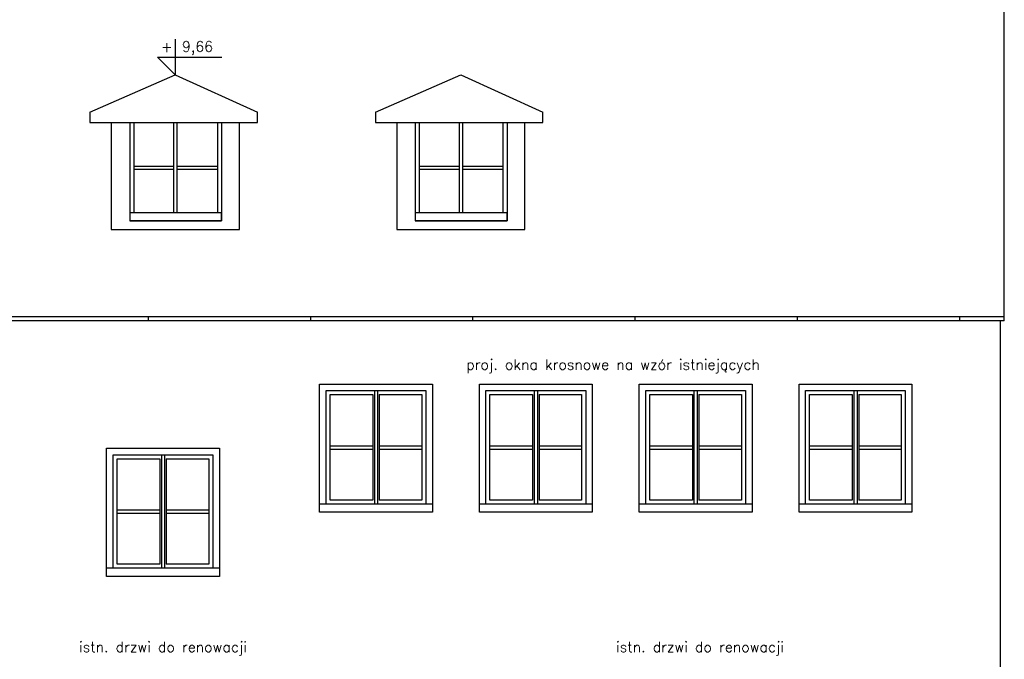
# Model space of a CAD drawing. Header units: millimetres. Extents: x 11979 to 37895, y 18730 to 47884.
# Tile 52 of 256: x 35077 to 36291, y 25647 to 26436. Entities that reach past the tile are written whole.
import ezdxf
from ezdxf.enums import TextEntityAlignment as Align

# ---------------------------------------------------------------- set-up
doc = ezdxf.new("R2010")
doc.units = ezdxf.units.MM
for name, color, linetype in [('-LI-WIDOK', 2, 'Continuous'), ('-MEBLE', 1, 'Continuous'), ('PROJEKTOWANE', 5, 'Continuous')]:
    doc.layers.add(name, color=color, linetype=linetype)
doc.styles.add('SIMPLEX', font='simplex')

msp = doc.modelspace()

# ---------------------------------------------------------------- linework, layer by layer
at = {"layer": '-LI-WIDOK'}
for p, q in [((36290.99, 26064.6), (36290.99, 26784.6)), ((35163.86, 26321.8), (35269.13, 26367.67)), ((35269.13, 26367.67), (35370.45, 26321.8)), ((35515.77, 26321.8), (35621.04, 26367.67)), ((35621.04, 26367.67), (35722.36, 26321.8)), ((35163.86, 26321.8), (35163.86, 26309.03)), ((35370.45, 26309.03), (35370.45, 26321.8)), ((35515.77, 26321.8), (35515.77, 26309.03)), ((35722.36, 26309.03), (35722.36, 26321.8)), ((35163.86, 26309.03), (35370.45, 26309.03)), ((35190.13, 26309.03), (35190.13, 26176.94)), ((35212.91, 26309.03), (35212.91, 26187.6)), ((35326.13, 26309.03), (35326.13, 26187.6)), ((35348.13, 26176.94), (35348.13, 26309.03)), ((35515.77, 26309.03), (35722.36, 26309.03)), ((35542.04, 26309.03), (35542.04, 26176.94)), ((35564.82, 26309.03), (35564.82, 26187.6)), ((35678.04, 26309.03), (35678.04, 26187.6)), ((35700.04, 26176.94), (35700.04, 26309.03)), ((35326.13, 26197.6), (35212.91, 26197.6)), ((35212.91, 26197.6), (35212.91, 26187.6)), ((35326.13, 26197.6), (35212.91, 26197.6)), ((35326.13, 26187.6), (35326.13, 26197.6)), ((35678.04, 26197.6), (35564.82, 26197.6)), ((35564.82, 26197.6), (35564.82, 26187.6)), ((35678.04, 26197.6), (35564.82, 26197.6)), ((35678.04, 26187.6), (35678.04, 26197.6)), ((35326.13, 26187.6), (35212.91, 26187.6)), ((35212.91, 26187.6), (35326.13, 26187.6)), ((35678.04, 26187.6), (35564.82, 26187.6)), ((35564.82, 26187.6), (35678.04, 26187.6)), ((35190.13, 26176.94), (35348.13, 26176.94)), ((35542.04, 26176.94), (35700.04, 26176.94)), ((36285.99, 26064.6), (36285.99, 25364.37)), ((35446.99, 25986.6), (35585.99, 25986.6)), ((35446.99, 25828.6), (35446.99, 25986.6)), ((35585.99, 25986.6), (35585.99, 25828.6)), ((35643.99, 25986.6), (35782.99, 25986.6)), ((35643.99, 25828.6), (35643.99, 25986.6)), ((35782.99, 25986.6), (35782.99, 25828.6)), ((35840.99, 25986.6), (35979.99, 25986.6)), ((35840.99, 25828.6), (35840.99, 25986.6)), ((35979.99, 25986.6), (35979.99, 25828.6)), ((36037.99, 25986.6), (36176.99, 25986.6)), ((36037.99, 25828.6), (36037.99, 25986.6)), ((36176.99, 25986.6), (36176.99, 25828.6)), ((35454.99, 25978.6), (35577.99, 25978.6)), ((35454.99, 25838.6), (35454.99, 25978.6)), ((35577.99, 25978.6), (35577.99, 25838.6)), ((35651.99, 25978.6), (35774.99, 25978.6)), ((35651.99, 25838.6), (35651.99, 25978.6)), ((35774.99, 25978.6), (35774.99, 25838.6)), ((35848.99, 25978.6), (35971.99, 25978.6)), ((35848.99, 25838.6), (35848.99, 25978.6)), ((35971.99, 25978.6), (35971.99, 25838.6)), ((36045.99, 25978.6), (36168.99, 25978.6)), ((36045.99, 25838.6), (36045.99, 25978.6)), ((36168.99, 25978.6), (36168.99, 25838.6)), ((35184.49, 25907.6), (35323.49, 25907.6)), ((35184.49, 25749.6), (35184.49, 25907.6)), ((35323.49, 25907.6), (35323.49, 25749.6)), ((35192.49, 25899.6), (35315.49, 25899.6)), ((35192.49, 25759.6), (35192.49, 25899.6)), ((35315.49, 25899.6), (35315.49, 25759.6)), ((35585.99, 25838.6), (35446.99, 25838.6)), ((35585.99, 25828.6), (35446.99, 25828.6)), ((35782.99, 25838.6), (35643.99, 25838.6)), ((35782.99, 25828.6), (35643.99, 25828.6)), ((35979.99, 25838.6), (35840.99, 25838.6)), ((35979.99, 25828.6), (35840.99, 25828.6)), ((36176.99, 25838.6), (36037.99, 25838.6)), ((36176.99, 25828.6), (36037.99, 25828.6)), ((35323.49, 25759.6), (35184.49, 25759.6)), ((35323.49, 25749.6), (35184.49, 25749.6))]:
    msp.add_line(p, q, dxfattribs=at)
at = {"layer": '-MEBLE'}
for p, q in [((35269.13, 26411.55), (35269.13, 26367.67)), ((35247.18, 26389.61), (35326.53, 26389.61)), ((35247.18, 26389.61), (35269.13, 26367.67))]:
    msp.add_line(p, q, dxfattribs=at)
at = {"layer": 'PROJEKTOWANE'}
for p, q in [((35217.91, 26309.03), (35217.91, 26197.6)), ((35267.52, 26197.6), (35267.52, 26309.03)), ((35271.52, 26197.6), (35271.52, 26309.03)), ((35321.13, 26309.03), (35321.13, 26197.6)), ((35569.82, 26309.03), (35569.82, 26197.6)), ((35619.43, 26197.6), (35619.43, 26309.03)), ((35623.43, 26197.6), (35623.43, 26309.03)), ((35673.04, 26309.03), (35673.04, 26197.6)), ((35217.91, 26255.32), (35267.52, 26255.32)), ((35271.52, 26255.32), (35321.13, 26255.32)), ((35569.82, 26255.32), (35619.43, 26255.32)), ((35623.43, 26255.32), (35673.04, 26255.32)), ((35217.91, 26251.32), (35267.52, 26251.32)), ((35271.52, 26251.32), (35321.13, 26251.32)), ((35569.82, 26251.32), (35619.43, 26251.32)), ((35623.43, 26251.32), (35673.04, 26251.32)), ((36290.99, 26069.6), (34580.99, 26069.6)), ((36290.99, 26064.6), (34580.99, 26064.6)), ((35235.99, 26064.6), (35235.99, 26069.6)), ((35435.99, 26064.6), (35435.99, 26069.6)), ((35635.99, 26064.6), (35635.99, 26069.6)), ((35835.99, 26064.6), (35835.99, 26069.6)), ((36035.99, 26064.6), (36035.99, 26069.6)), ((36235.99, 26064.6), (36235.99, 26069.6)), ((35459.99, 25973.6), (35512.49, 25973.6)), ((35459.99, 25843.6), (35459.99, 25973.6)), ((35512.49, 25973.6), (35512.49, 25910.6)), ((35514.49, 25978.6), (35514.49, 25910.6)), ((35518.49, 25978.6), (35518.49, 25910.6)), ((35520.49, 25973.6), (35572.99, 25973.6)), ((35520.49, 25973.6), (35520.49, 25910.6)), ((35572.99, 25973.6), (35572.99, 25843.6)), ((35656.99, 25973.6), (35709.49, 25973.6)), ((35656.99, 25843.6), (35656.99, 25973.6)), ((35709.49, 25973.6), (35709.49, 25910.6)), ((35711.49, 25978.6), (35711.49, 25910.6)), ((35715.49, 25978.6), (35715.49, 25910.6)), ((35717.49, 25973.6), (35769.99, 25973.6)), ((35717.49, 25973.6), (35717.49, 25910.6)), ((35769.99, 25973.6), (35769.99, 25843.6)), ((35853.99, 25973.6), (35906.49, 25973.6)), ((35853.99, 25843.6), (35853.99, 25973.6)), ((35906.49, 25973.6), (35906.49, 25910.6)), ((35908.49, 25978.6), (35908.49, 25910.6)), ((35912.49, 25978.6), (35912.49, 25910.6)), ((35914.49, 25973.6), (35966.99, 25973.6)), ((35914.49, 25973.6), (35914.49, 25910.6)), ((35966.99, 25973.6), (35966.99, 25843.6)), ((36050.99, 25973.6), (36103.49, 25973.6)), ((36050.99, 25843.6), (36050.99, 25973.6)), ((36103.49, 25973.6), (36103.49, 25910.6)), ((36105.49, 25978.6), (36105.49, 25910.6)), ((36109.49, 25978.6), (36109.49, 25910.6)), ((36111.49, 25973.6), (36163.99, 25973.6)), ((36111.49, 25973.6), (36111.49, 25910.6)), ((36163.99, 25973.6), (36163.99, 25843.6)), ((35459.99, 25910.6), (35512.49, 25910.6)), ((35459.99, 25906.6), (35512.49, 25906.6)), ((35512.49, 25910.6), (35512.49, 25843.6)), ((35514.49, 25910.6), (35514.49, 25838.6)), ((35514.49, 25906.6), (35514.49, 25838.6)), ((35518.49, 25910.6), (35518.49, 25838.6)), ((35518.49, 25910.6), (35518.49, 25838.6)), ((35520.49, 25910.6), (35572.99, 25910.6)), ((35520.49, 25910.6), (35520.49, 25843.6)), ((35520.49, 25906.6), (35572.99, 25906.6)), ((35656.99, 25910.6), (35709.49, 25910.6)), ((35656.99, 25906.6), (35709.49, 25906.6)), ((35709.49, 25910.6), (35709.49, 25843.6)), ((35711.49, 25910.6), (35711.49, 25838.6)), ((35711.49, 25906.6), (35711.49, 25838.6)), ((35715.49, 25910.6), (35715.49, 25838.6)), ((35715.49, 25910.6), (35715.49, 25838.6)), ((35717.49, 25910.6), (35769.99, 25910.6)), ((35717.49, 25910.6), (35717.49, 25843.6)), ((35717.49, 25906.6), (35769.99, 25906.6)), ((35853.99, 25910.6), (35906.49, 25910.6)), ((35853.99, 25906.6), (35906.49, 25906.6)), ((35906.49, 25910.6), (35906.49, 25843.6)), ((35908.49, 25910.6), (35908.49, 25838.6)), ((35908.49, 25906.6), (35908.49, 25838.6)), ((35912.49, 25910.6), (35912.49, 25838.6)), ((35912.49, 25910.6), (35912.49, 25838.6)), ((35914.49, 25910.6), (35966.99, 25910.6)), ((35914.49, 25910.6), (35914.49, 25843.6)), ((35914.49, 25906.6), (35966.99, 25906.6)), ((36050.99, 25910.6), (36103.49, 25910.6)), ((36050.99, 25906.6), (36103.49, 25906.6)), ((36103.49, 25910.6), (36103.49, 25843.6)), ((36105.49, 25910.6), (36105.49, 25838.6)), ((36105.49, 25906.6), (36105.49, 25838.6)), ((36109.49, 25910.6), (36109.49, 25838.6)), ((36109.49, 25910.6), (36109.49, 25838.6)), ((36111.49, 25910.6), (36163.99, 25910.6)), ((36111.49, 25910.6), (36111.49, 25843.6)), ((36111.49, 25906.6), (36163.99, 25906.6)), ((35197.49, 25894.6), (35249.99, 25894.6)), ((35197.49, 25764.6), (35197.49, 25894.6)), ((35249.99, 25894.6), (35249.99, 25831.6)), ((35251.99, 25899.6), (35251.99, 25831.6)), ((35255.99, 25899.6), (35255.99, 25831.6)), ((35257.99, 25894.6), (35310.49, 25894.6)), ((35257.99, 25894.6), (35257.99, 25831.6)), ((35310.49, 25894.6), (35310.49, 25764.6)), ((35512.49, 25843.6), (35459.99, 25843.6)), ((35572.99, 25843.6), (35520.49, 25843.6)), ((35709.49, 25843.6), (35656.99, 25843.6)), ((35769.99, 25843.6), (35717.49, 25843.6)), ((35906.49, 25843.6), (35853.99, 25843.6)), ((35966.99, 25843.6), (35914.49, 25843.6)), ((36103.49, 25843.6), (36050.99, 25843.6)), ((36163.99, 25843.6), (36111.49, 25843.6)), ((35197.49, 25831.6), (35249.99, 25831.6)), ((35197.49, 25827.6), (35249.99, 25827.6)), ((35249.99, 25831.6), (35249.99, 25764.6)), ((35251.99, 25831.6), (35251.99, 25759.6)), ((35251.99, 25827.6), (35251.99, 25759.6)), ((35255.99, 25831.6), (35255.99, 25759.6)), ((35255.99, 25831.6), (35255.99, 25759.6)), ((35257.99, 25831.6), (35310.49, 25831.6)), ((35257.99, 25831.6), (35257.99, 25764.6)), ((35257.99, 25827.6), (35310.49, 25827.6)), ((35249.99, 25764.6), (35197.49, 25764.6)), ((35310.49, 25764.6), (35257.99, 25764.6))]:
    msp.add_line(p, q, dxfattribs=at)

# ---------------------------------------------------------------- texts
at = {"layer": '-LI-WIDOK', "style": 'SIMPLEX'}
for s, p in [('+', (35258.72, 26402.1)), ('9,66', (35296.46, 26400.64))]:
    msp.add_text(s, height=12.8, dxfattribs=at).set_placement(p, align=Align.MIDDLE)
at = {"layer": 'PROJEKTOWANE', "style": 'SIMPLEX'}
for s, p in [('proj. okna krosnowe na wzór istniejących', (35808.8, 26008.89)), ('istn. drzwi do renowacji', (35253.99, 25660.88)), ('istn. drzwi do renowacji', (35915.99, 25660.88))]:
    msp.add_text(s, height=12.8, dxfattribs=at).set_placement(p, align=Align.MIDDLE)

doc.saveas('drawing.dxf')
